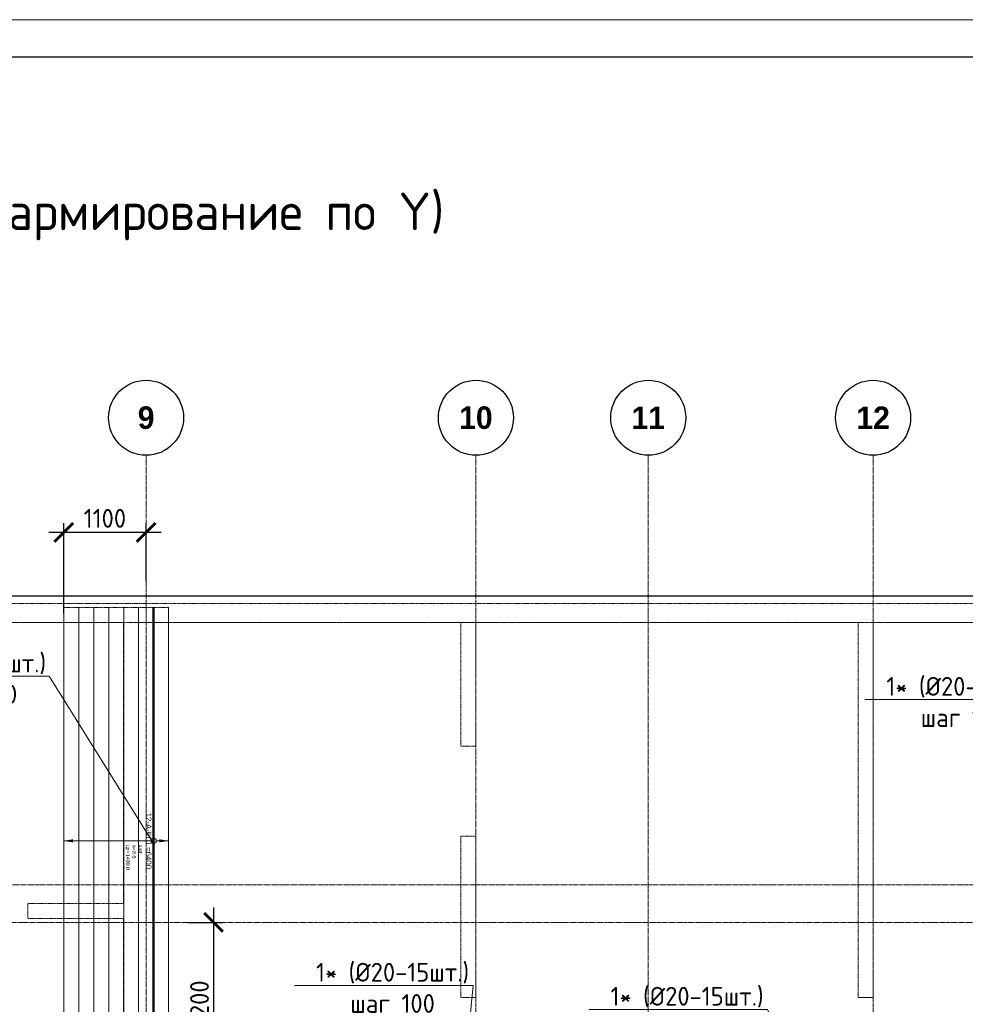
# Model space of a CAD drawing. Header units: millimetres. Extents: x -56135 to 1694203, y -446411 to -23139.
# Tile 136 of 256: x 697677 to 710294, y -111392 to -98264. Entities that reach past the tile are written whole.
import ezdxf
from ezdxf import colors
from ezdxf.entities.mleader import LeaderData, LeaderLine
from ezdxf.enums import TextEntityAlignment as Align
from ezdxf.math import Vec2, Vec3

# ---------------------------------------------------------------- set-up
doc = ezdxf.new("R2010")
doc.units = ezdxf.units.MM
doc.set_wipeout_variables(frame=1)
for name, pattern in [('01 Штриховая _4 мм_', [6, 3.5, -2.5]), ('______5', [1100, 800, -100, 100, -100]), ('GOST2.303 4', [7, 5, -2, 0]), ('осевая', [50.8, 31.75, -6.35, 6.35, -6.35])]:
    doc.linetypes.add(name, pattern=pattern)
for name, color, linetype, lineweight in [('0 Фундамент', 5, 'Continuous', 30), ('АрмСтер', 2, 'Continuous', 50), ('контур распр. стерхней', 2, 'GOST2.303 4', 20), ('Оси', 40, '______5', 18), ('подоснова', 151, 'Continuous', 5), ('РАЗМЕРЫ', 1, 'Continuous', 9), ('СТЕНЫ', 3, 'Continuous', 30), ('ТОНКИЕ', 7, 'Continuous', 9), ('Узлы', 7, 'Continuous', 0)]:
    doc.layers.add(name, color=color, linetype=linetype, lineweight=lineweight)
doc.layers.add('АрмСтер_атрибуты', color=2, linetype='Continuous', lineweight=0, plot=False)
doc.layers.add('АрмСтер_невид', color=8, linetype='Continuous', lineweight=0, plot=False)
doc.layers.add('ТОЛСТЫЕ_ОСНОВНЫЕ', color=6, linetype='Continuous')
doc.styles.add('Century Gothic', font='GOTHIC.TTF')
doc.styles.add('GOST-2.304_Type-B', font='GOST_Common.ttf')
doc.styles.get("Standard").update_dxf_attribs({"font": 'arial.ttf'})
doc.styles.add('Аннотативный', font='arial.ttf')
doc.dimstyles.new('СПДС', dxfattribs={"dimscale": 100, "dimtxt": 2.5, "dimasz": 2.5, "dimexe": 1.25, "dimexo": 0, "dimtad": 1, "dimdec": 0, "dimtxsty": 'GOST-2.304_Type-B', "dimblk": 'ARCHTICK', "dimcen": 2.5, "dimdle": 2, "dimadec": 0, "dimazin": 2, "dimtfac": 0.75, "dimtdec": 0, "dimtmove": 1, "dimatfit": 3, "dimfxl": 1, "dimtolj": 1, "dimarcsym": 1})

# ---------------------------------------------------------------- blocks, each defined once
blk = doc.blocks.new('NSY101')
at = {"color": 0, "linetype": 'ByBlock', "lineweight": -2}
blk.add_circle((0, 0), 50, dxfattribs=at)
blk = doc.blocks.new('оси 2.2-2.3')
at = {"layer": 'Оси', "color": 16, "linetype": 'осевая', "lineweight": 0, "transparency": 33554687}
for p, q in [((501554.9, -104267.9), (501554.9, -134893.5)), ((505954.9, -104267.9), (505954.9, -134893.5)), ((508254.9, -104267.9), (508254.9, -134893.5)), ((511254.9, -104267.9), (511254.9, -134893.5)), ((468076.3, -106495.4), (524372.9, -106495.4)), ((468076.3, -109995.4), (524372.9, -109995.4)), ((468653.8, -110495.4), (523696.4, -110495.4))]:
    blk.add_line(p, q, dxfattribs=at)
at = {"layer": 'Оси', "color": 16, "linetype": 'Continuous', "lineweight": 25, "transparency": 33554687, "xscale": 9.999999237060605, "yscale": 9.999999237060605, "zscale": 9.999999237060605}
for p in [(501554.4, -103767.9), (505954.4, -103767.9), (508254.4, -103767.9), (511254.4, -103767.9)]:
    blk.add_blockref('NSY101', p, dxfattribs=at)
at = {"layer": 'Оси', "color": 16, "linetype": 'Continuous', "lineweight": 25, "transparency": 33554687, "char_height": 300, "attachment_point": 5, "style": 'Century Gothic'}
for s, insert, width in [('\\A1;{\\fCentury Gothic|i0|b1;\\H300.000000;\\W1.000000;\\C16;9}\\P', (501554.4, -103767.9), 385), ('\\A1;{\\fCentury Gothic|i0|b1;\\H300.000000;\\W1.000000;\\C16;10}\\P', (505954.4, -103767.9), 620), ('\\A1;{\\fCentury Gothic|i0|b1;\\H300.000000;\\W1.000000;\\C16;11}\\P', (508254.4, -103767.9), 620), ('\\A1;{\\fCentury Gothic|i0|b1;\\H300.000000;\\W1.000000;\\C16;12}\\P', (511254.4, -103767.9), 620)]:
    blk.add_mtext(s, dxfattribs=dict(at, insert=insert, width=width))
blk = doc.blocks.new('*U43')
at = {"layer": 'ТОЛСТЫЕ_ОСНОВНЫЕ', "color": 6}
blk.add_lwpolyline([(20, 5), (886, 5), (886, 415), (20, 415)], close=True, dxfattribs=at)
at = {"layer": 'ТОНКИЕ'}
blk.add_lwpolyline([(0, 0), (891, 0), (891, 420), (0, 420)], close=True, dxfattribs=at)
blk = doc.blocks.new('_None')
blk = doc.blocks.new('*U1131')
at = {"layer": 'АрмСтер_невид', "ltscale": 100}
for p, q in [((-3113, 200), (3287, 200)), ((-3113, -200), (3287, -200)), ((-3113, -400), (3287, -400)), ((-3113, -600), (3287, -600)), ((-3113, -800), (3287, -800)), ((-3113, -1000), (3287, -1000)), ((-3113, -1200), (3287, -1200))]:
    blk.add_line(p, q, dxfattribs=at)
at = {"layer": 'РАЗМЕРЫ'}
for p, q in [((112, 200), (-112, 200)), ((112, -1200), (-112, -1200))]:
    blk.add_line(p, q, dxfattribs=at)
at = {"layer": 'РАЗМЕРЫ', "ltscale": 15}
blk.add_line((0, -1200), (0, 200), dxfattribs=at)
at = {"layer": 'РАЗМЕРЫ'}
for points in [[(0, 200), (21, 75), (-21, 75)], [(0, -1200), (21, -1075), (-21, -1075)]]:
    blk.add_solid(points, dxfattribs=at)
at = {"layer": 'АрмСтер_атрибуты', "color": 215, "ltscale": 15, "style": 'Аннотативный'}
for s, p in [('шаг', (51, -194)), ('n=', (51, -285)), ('Lр=', (50, -368))]:
    blk.add_text(s, height=50, dxfattribs=at).set_placement(p)
at = {"layer": 'АрмСтер_атрибуты', "style": 'Аннотативный', "flags": 8}
blk.add_attdef('ПОЗ', (110, 30), '', height=75, dxfattribs=at)
at = {"layer": 'АрмСтер_атрибуты', "color": 215, "style": 'Аннотативный'}
for tag, p, flags in [('КОЛ', (138, -285), 8), ('ШАГ', (191, -194), 10), ('ШИРИНА', (173, -368), 8)]:
    blk.add_attdef(tag, p, '', height=50, dxfattribs=dict(at, flags=flags))
at = {"layer": 'АрмСтер_атрибуты', "flags": 9}
for tag, p in [('ОБОЗНАЧЕНИЕ', (-1034, -1124)), ('МАССА', (-1034, -1010))]:
    blk.add_attdef(tag, p, '', height=75, dxfattribs=at)
at = {"linetype": 'Continuous', "lineweight": 0}
blk.add_wipeout([(35, 0), (28, 21), (11, 33), (-11, 33), (-28, 21), (-35, 0), (-28, -21), (-11, -33), (11, -33), (28, -21)], dxfattribs=at)
at = {"color": 0, "linetype": 'ByBlock', "lineweight": -2, "ltscale": 100}
blk.add_line((-3113, 0), (3287, 0), dxfattribs=at)
at = {"layer": 'АрмСтер_невид', "ltscale": 100}
blk.add_line((-3113, 0), (3287, 0), dxfattribs=at)
at = {"layer": 'РАЗМЕРЫ'}
blk.add_circle((0, 0), 35, dxfattribs=at)
at = {"layer": 'АрмСтер_атрибуты', "style": 'Аннотативный', "flags": 8}
blk.add_attdef('НАИМЕНОВАНИЕ', text='', height=75, dxfattribs=at).set_placement((0, -29), align=Align.TOP_CENTER)
blk = doc.blocks.new('_ArchTick')
at = {"color": 0, "linetype": 'ByBlock', "const_width": 0.15}
blk.add_lwpolyline([(-0.5, -0.5), (0.5, 0.5)], dxfattribs=at)
blk = doc.blocks.new('*D1320')
at = {"layer": 'DEFPOINTS', "color": 0, "transparency": 16777216}
for p in [(699922, -110299), (699664, -112499), (700263, -112499)]:
    blk.add_point(p, dxfattribs=at)
at = {"layer": 'РАЗМЕРЫ', "color": 0, "lineweight": -2, "transparency": 16777216}
for p, q in [((700263, -110099), (700263, -112699)), ((699922, -110299), (700388, -110299)), ((699664, -112499), (700388, -112499))]:
    blk.add_line(p, q, dxfattribs=at)
at = {"layer": 'РАЗМЕРЫ', "color": 0, "lineweight": -2, "transparency": 16777216, "xscale": 250, "yscale": 250, "zscale": 250}
for p, rotation in [((700263, -110299), 90), ((700263, -112499), 270)]:
    blk.add_blockref('_ArchTick', p, dxfattribs=dict(at, rotation=rotation))
at = {"layer": 'РАЗМЕРЫ', "color": 0, "transparency": 16777216, "insert": (700076, -111399), "char_height": 250, "attachment_point": 5, "rotation": 90, "style": 'GOST-2.304_Type-B'}
blk.add_mtext('\\A1;2200', dxfattribs=at)
blk = doc.blocks.new('*D1321')
at = {"layer": 'DEFPOINTS', "color": 0, "transparency": 16777216}
for p in [(698264, -105100), (699364, -105745), (698264, -106179)]:
    blk.add_point(p, dxfattribs=at)
at = {"layer": 'РАЗМЕРЫ', "color": 0, "lineweight": -2, "transparency": 16777216}
for p, q in [((698264, -106179), (698264, -104975)), ((699364, -105745), (699364, -104975)), ((699564, -105100), (698064, -105100))]:
    blk.add_line(p, q, dxfattribs=at)
at = {"layer": 'РАЗМЕРЫ', "color": 0, "lineweight": -2, "transparency": 16777216, "xscale": 250, "yscale": 250, "zscale": 250, "rotation": 180}
blk.add_blockref('_ArchTick', (698264, -105100), dxfattribs=at)
at = {"layer": 'РАЗМЕРЫ', "color": 0, "lineweight": -2, "transparency": 16777216, "xscale": 250, "yscale": 250, "zscale": 250}
blk.add_blockref('_ArchTick', (699364, -105100), dxfattribs=at)
at = {"layer": 'РАЗМЕРЫ', "color": 0, "transparency": 16777216, "insert": (698814, -104912), "char_height": 250, "attachment_point": 5, "style": 'GOST-2.304_Type-B'}
blk.add_mtext('\\A1;1100', dxfattribs=at)
blk = doc.blocks.new('стены  тп')
at = {"layer": 'СТЕНЫ', "color": 251, "linetype": '01 Штриховая _4 мм_', "lineweight": 0, "true_color": 0x636466}
for p, q in [((589762, -316376, 3100), (542387, -316376, 3100)), ((542712, -316626, 3100), (569512, -316626, 3100)), ((569512, -316626, 3100), (569512, -320376, 3100)), ((569712, -316626, 3100), (579312, -316626, 3100)), ((569712, -326014, 3100), (569712, -316626, 3100)), ((574012, -316626, 3100), (574012, -318276, 3100)), ((574212, -318276, 3100), (574212, -316626, 3100)), ((579312, -316626, 3100), (579312, -317376, 3100)), ((579312, -316626, 3100), (579312, -321626, 3100)), ((579512, -316626, 3100), (585086, -316626, 3100)), ((579512, -317376, 3100), (579512, -316626, 3100)), ((579512, -321626, 3100), (579512, -316626, 3100)), ((574012, -319476, 3100), (574012, -321626, 3100)), ((574212, -321626, 3100), (574212, -319476, 3100)), ((568232, -320576, 3100), (568232, -320376, 3100)), ((569512, -320376, 3100), (568232, -320376, 3100)), ((568232, -320576, 3100), (569512, -320576, 3100)), ((569512, -320576, 3100), (569512, -326226, 3100)), ((574012, -321626, 3100), (574212, -321626, 3100)), ((579312, -321626, 3100), (579512, -321626, 3100))]:
    blk.add_line(p, q, dxfattribs=at)
at = {"layer": 'СТЕНЫ', "color": 251, "linetype": '01 Штриховая _4 мм_', "lineweight": 0, "true_color": 0x636466, "transparency": 33554687}
for p, q in [((574012, -320376, 3100), (574012, -321626, 3100)), ((574212, -321626, 3100), (574212, -320376, 3100)), ((579312, -320376, 3100), (579312, -321626, 3100)), ((579512, -321626, 3100), (579512, -320376, 3100)), ((574012, -321626, 3100), (574212, -321626, 3100)), ((579312, -321626, 3100), (579512, -321626, 3100)), ((579512, -321626, 3100), (579312, -321626, 3100))]:
    blk.add_line(p, q, dxfattribs=at)
at = {"layer": 'СТЕНЫ', "color": 251, "linetype": '01 Штриховая _4 мм_', "lineweight": 0, "true_color": 0x636466, "elevation": 3100}
for points in [[(574012, -318276), (574212, -318276)], [(574212, -319476), (574012, -319476)]]:
    blk.add_lwpolyline(points, dxfattribs=at)

msp = doc.modelspace()

# ---------------------------------------------------------------- linework, layer by layer
at = {"layer": '0 Фундамент'}
msp.add_lwpolyline([(671964.1, -105949.2), (671964.1, -130129.2), (719614.1, -130129.2), (719614.1, -126049.2), (721094.1, -126049.2), (721094.1, -117449.2), (719614.1, -117449.2), (719614.1, -105949.2), (671964.1, -105949.2)], dxfattribs=at)

# ---------------------------------------------------------------- block references
at = {"xscale": 100, "yscale": 100, "zscale": 100}
msp.add_blockref('*U43', (661089.5, -140263.7), dxfattribs=at)
at = {"layer": 'РАЗМЕРЫ', "color": 1}
msp.add_blockref('оси 2.2-2.3', (197809.4, 196.2), dxfattribs=at)

# ---------------------------------------------------------------- texts
at = {"layer": 'Узлы', "color": 80, "linetype": 'Continuous', "lineweight": 0, "style": 'GOST-2.304_Type-B'}
msp.add_text('Фундаментная плита ФП1 (нижнее армирование по Y)', height=500, dxfattribs=at).set_placement((686699, -101069.2))

# ---------------------------------------------------------------- leaders
at = {"layer": 'подоснова', "color": 6, "ltscale": 0.3}
ml = msp.add_multileader_mtext('Standard', dxfattribs=at)
ml.set_content('1* (%%C20-19шт.)\\Pшаг 100', color=6, style='GOST-2.304_Type-B')
ml.set_leader_properties(color=256, linetype='ByLayer', lineweight=15)
ml.set_arrow_properties(name='NONE')
ml.build(insert=Vec2(0, 0))
ml.multileader.update_dxf_attribs({"text_left_attachment_type": 6, "text_right_attachment_type": 6, "dogleg_length": 0.1, "arrow_head_size": 18})
ctx = ml.context
ctx.base_point, ctx.char_height, ctx.arrow_head_size, ctx.landing_gap_size, ctx.plane_origin = Vec3(709189.6, -107327.3, 3.6), 250, 18, 20, Vec3(702017, -111298, 3.6)
ctx.left_attachment, ctx.right_attachment, ctx.text_align_type = 6, 6, 1
notes = []
notes.append((ctx, [(1, (1, 1, 0), (711336.5, -107327.3, 3.6), (-1, 0), 0.1, [(0, [(712078.1, -110317.5, 3.6)], 0, [])])]))
ctx.mtext.insert, ctx.mtext.alignment, ctx.mtext.flow_direction = Vec3(710263, -107027.3, 3.6), 2, 5
ml = msp.add_multileader_mtext('Standard', dxfattribs=at)
ml.set_content('1* (%%C20-15шт.)\\Pшаг 100', color=6, style='GOST-2.304_Type-B')
ml.set_leader_properties(color=256, linetype='ByLayer', lineweight=15)
ml.set_arrow_properties(name='NONE')
ml.build(insert=Vec2(0, 0))
ml.multileader.update_dxf_attribs({"text_left_attachment_type": 6, "text_right_attachment_type": 6, "dogleg_length": 0.1, "arrow_head_size": 18})
ctx = ml.context
ctx.base_point, ctx.char_height, ctx.arrow_head_size, ctx.landing_gap_size, ctx.plane_origin = Vec3(701579.3, -111138.8, 7.1), 250, 18, 20, Vec3(694406.7, -115109.5, 7.1)
ctx.left_attachment, ctx.right_attachment, ctx.text_align_type = 6, 6, 1
notes.append((ctx, [(1, (1, 1, 0), (703726.2, -111138.8, 7.1), (-1, 0), 0.1, [(0, [(703464.3, -113961.7, 7.1)], 0, [])])]))
ctx.mtext.insert, ctx.mtext.alignment, ctx.mtext.flow_direction = Vec3(702652.7, -110838.8, 7.1), 2, 5
ml = msp.add_multileader_mtext('Standard', dxfattribs=at)
ml.set_content('1* (%%C20-15шт.)\\Pшаг 100', color=6, style='GOST-2.304_Type-B')
ml.set_leader_properties(color=256, linetype='ByLayer', lineweight=15)
ml.set_arrow_properties(name='NONE')
ml.build(insert=Vec2(0, 0))
ml.multileader.update_dxf_attribs({"text_left_attachment_type": 6, "text_right_attachment_type": 6, "dogleg_length": 0.1, "arrow_head_size": 18})
ctx = ml.context
ctx.base_point, ctx.char_height, ctx.arrow_head_size, ctx.landing_gap_size, ctx.plane_origin = Vec3(705508.3, -111459.1, 3.6), 250, 18, 20, Vec3(699794.4, -115080.2, 3.6)
ctx.left_attachment, ctx.right_attachment, ctx.text_align_type = 6, 6, 1
notes.append((ctx, [(1, (1, 1, 0), (707655.2, -111459.1, 3.6), (-1, 0), 0.1, [(0, [(708852, -113932.3, 3.6)], 0, [])])]))
ctx.mtext.insert, ctx.mtext.alignment, ctx.mtext.flow_direction = Vec3(706581.7, -111159.1, 3.6), 2, 5
for ctx, leaders in notes:
    for number, flags, end, landing, length, lines in leaders:
        leader = LeaderData()
        leader.index, (leader.has_last_leader_line, leader.has_dogleg_vector, leader.attachment_direction) = number, flags
        leader.last_leader_point, leader.dogleg_vector, leader.dogleg_length = Vec3(end), Vec3(landing), length
        for number, points, colour, breaks in lines:
            line = LeaderLine()
            line.index, line.vertices, line.color, line.breaks = number, Vec3.list(points), colors.encode_raw_color(colour), breaks
            leader.lines.append(line)
        ctx.leaders.append(leader)

# ---------------------------------------------------------------- next in the draw order: block references
at = {"layer": 'АрмСтер', "ltscale": 15}
ref = msp.add_blockref('*U1131', (699464.3, -109211.7), dxfattribs=dict(at, rotation=270))
ref.add_attrib('НАИМЕНОВАНИЕ', '12-A-III, L=6400', dxfattribs={"layer": 'АрмСтер_атрибуты', "height": 75, "rotation": 270, "style": 'Аннотативный', "flags": 8}).set_placement((699435, -109211.7), align=Align.TOP_CENTER)
ref.add_attrib('КОЛ', '8.0', (699179.2, -109349.7), dxfattribs={"layer": 'АрмСтер_атрибуты', "color": 215, "height": 50, "rotation": 270, "style": 'Аннотативный', "flags": 8})
ref.add_attrib('ШИРИНА', '1400.0', (699096.5, -109384.5), dxfattribs={"layer": 'АрмСтер_атрибуты', "color": 215, "height": 50, "rotation": 270, "style": 'Аннотативный', "flags": 8})

# ---------------------------------------------------------------- next in the draw order: linework, layer by layer
at = {"layer": 'контур распр. стерхней', "linetype": '01 Штриховая _4 мм_'}
msp.add_lwpolyline([(699664.3, -112499.2), (698264.3, -112499.2), (698264.3, -106099.2), (699664.3, -106099.2)], close=True, dxfattribs=at)

# ---------------------------------------------------------------- next in the draw order: block references
at = {"layer": 'РАЗМЕРЫ'}
msp.add_blockref('стены  тп', (129552, 210326.6, -3100), dxfattribs=at)

# ---------------------------------------------------------------- next in the draw order: dimensions: what is measured, and where the dimension line sits
at = {"layer": 'РАЗМЕРЫ', "color": 1}
dim = msp.add_linear_dim(base=(698264.3, -105099.8), p1=(699364.3, -105745.1), p2=(698264.3, -106179.4), dimstyle='СПДС', dxfattribs=at)
dim.commit()
dim.dimension.update_dxf_attribs({"geometry": '*D1321', "text_midpoint": (698814.3, -104912.3)})
dim = msp.add_linear_dim(base=(700263.3, -112499.2), p1=(699922, -110299.2), p2=(699664.3, -112499.2), angle=90, dimstyle='СПДС', dxfattribs=at)
dim.commit()
dim.dimension.update_dxf_attribs({"geometry": '*D1320', "text_midpoint": (700075.8, -111399.2)})

# ---------------------------------------------------------------- next in the draw order: leaders
at = {"layer": 'подоснова', "color": 6, "ltscale": 0.3}
ml = msp.add_multileader_mtext('Standard', dxfattribs=at)
ml.set_content('10 (%%C25-8шт.)\\Pшаг 200', color=6, style='GOST-2.304_Type-B')
ml.set_leader_properties(color=256, linetype='ByLayer', lineweight=15)
ml.set_arrow_properties(name='NONE')
ml.build(insert=Vec2(0, 0))
ml.multileader.update_dxf_attribs({"text_left_attachment_type": 6, "text_right_attachment_type": 6, "dogleg_length": 0.1, "arrow_head_size": 18})
ctx = ml.context
ctx.base_point, ctx.char_height, ctx.arrow_head_size, ctx.landing_gap_size, ctx.plane_origin = Vec3(696046.7, -107015.8), 250, 18, 20, Vec3(688650.2, -106141.9)
ctx.left_attachment, ctx.right_attachment, ctx.text_align_type = 6, 6, 1
notes = []
notes.append((ctx, [(1, (1, 1, 0), (698072.4, -107015.8), (-1, 0), 0.1, [(0, [(699462.6, -109246.6)], 0, [])])]))
ctx.mtext.insert, ctx.mtext.alignment, ctx.mtext.flow_direction = Vec3(697059.5, -106715.8), 2, 5
for ctx, leaders in notes:
    for number, flags, end, landing, length, lines in leaders:
        leader = LeaderData()
        leader.index, (leader.has_last_leader_line, leader.has_dogleg_vector, leader.attachment_direction) = number, flags
        leader.last_leader_point, leader.dogleg_vector, leader.dogleg_length = Vec3(end), Vec3(landing), length
        for number, points, colour, breaks in lines:
            line = LeaderLine()
            line.index, line.vertices, line.color, line.breaks = number, Vec3.list(points), colors.encode_raw_color(colour), breaks
            leader.lines.append(line)
        ctx.leaders.append(leader)

doc.saveas('drawing.dxf')
